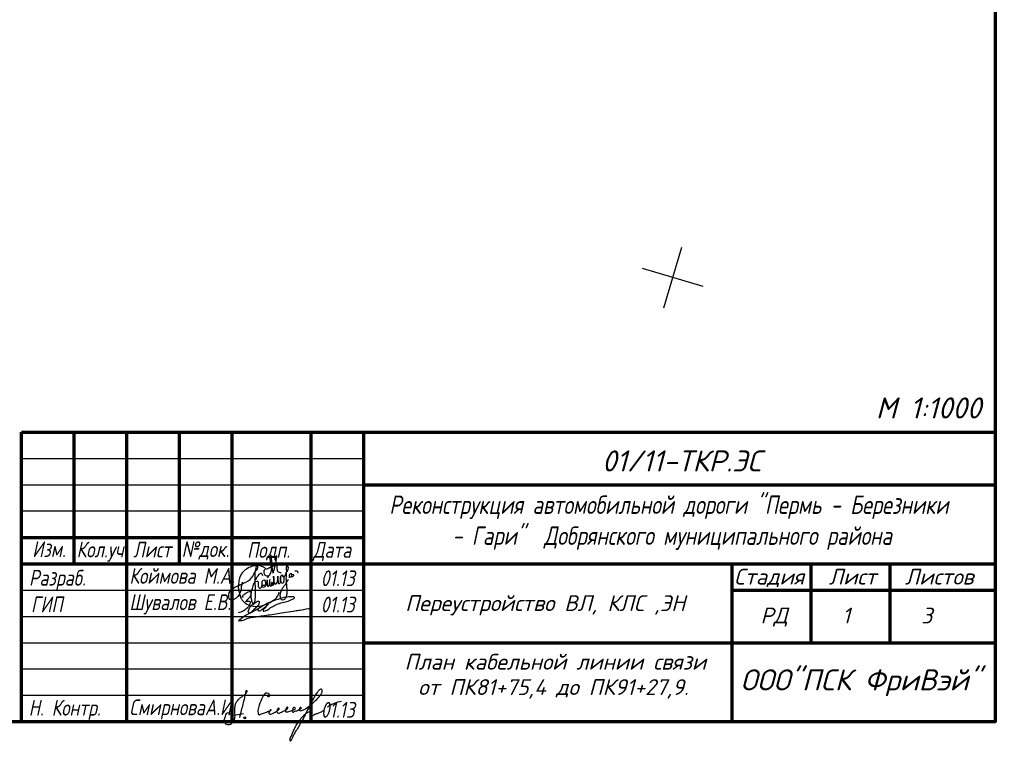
# Paper-space layout 'Лист1' of a CAD drawing. Header units: millimetres. Extents: x -631 to 411, y -3 to 286.
# Tile 11 of 12: x 224 to 411, y -3 to 134. Entities that reach past the tile are written whole.
import ezdxf
from ezdxf.enums import TextEntityAlignment as Align

# ---------------------------------------------------------------- set-up
doc = ezdxf.new("R2010")
doc.units = ezdxf.units.MM
doc.linetypes.add('CONTI', pattern=[0])
doc.layers.add('_Оформление', color=7, linetype='Continuous')
doc.layers.add('SETKR', color=2, linetype='CONTI')
doc.layers.add('ЛИНИЯ', color=7, linetype='Continuous', lineweight=18)
doc.layers.add('проект', color=7, linetype='Continuous', lineweight=80)
doc.layers.add('ЭЛЕКТРИКА', color=1, linetype='Continuous', lineweight=40, plot=False)
doc.styles.add('GPR', font='isocpeui.ttf', dxfattribs={"width": 0.8})
doc.styles.get("Standard").update_dxf_attribs({"font": 'isocpeui.ttf'})

# ---------------------------------------------------------------- blocks, each defined once
blk = doc.blocks.new('A$C14F24BE0')
at = {"lineweight": 30, "true_color": 0x0718b0}
blk.add_hatch(color=164, dxfattribs=at).paths.add_polyline_path([(2.59, -4.28, 1), (2.22, -4.28, 1)])
at = {"color": 164, "lineweight": 30, "true_color": 0x0718b0}
blk.add_line((0.23, -3.77), (2.15, -3.46), dxfattribs=at)
blk.add_circle((2.41, -4.28), 0.188, dxfattribs=at)
for points, knots in [([(-0.49, -3.72), (-0.4, -3.67), (-0.51, -3.26), (-1.23, -3.39), (-1.36, -4.15), (-1.69, -4.88), (-1.23, -5.5), (-0.44, -5.64), (0.2, -5.09), (0.57, -4.33), (0.54, -3.38), (0.5, -2.43), (0.63, -1.37), (1.37, -0.6), (2.2, 0.02), (2.73, 0.41), (2.92, 0.9), (2.57, 0.9), (2.59, 0.63), (2.47, 0.2), (2.22, -1.02), (1.82, -2.53), (1.51, -3.77), (1.4, -4.2)], [0, 0, 0, 0, 0.31279, 0.75166, 1.67129, 2.412495, 2.97956, 3.712448, 4.564632, 5.298338, 6.207276, 7.322922, 8.192226, 9.305227, 10.401145, 11.26622, 11.411446, 11.655096, 11.818609, 12.118108, 13.018743, 15.498507, 16.84405, 16.84405, 16.84405, 16.84405]), ([(6.77, 0.11), (6.76, 0.07), (6.73, -0.05), (6.74, -0.26), (6.95, -0.27), (7.15, -0.16), (7.12, 0.17), (6.85, 0.42), (6.2, 0.43), (5.61, -0.6), (5.24, -1.66), (4.83, -2.72), (4.92, -3.26), (4.94, -3.78), (5.56, -3.51), (6.12, -3.4), (6.78, -3.01), (7.25, -2.99), (7.43, -2.78), (7.27, -2.69), (7.14, -2.97), (7.03, -3.16), (6.94, -3.44), (7.19, -3.67), (7.69, -3.49), (8.14, -3.24), (8.59, -3), (8.8, -2.75), (8.98, -2.54), (8.76, -2.33), (8.62, -2.69), (8.51, -2.93), (8.48, -3.28), (8.82, -3.47), (9.28, -3.21), (9.87, -2.98), (10.27, -2.66), (10.67, -2.44), (10.51, -2.17), (10.3, -2.43), (10.18, -2.64), (10.03, -3.05), (10.56, -3.26), (11.12, -2.88), (11.7, -2.84), (12.08, -2.51), (11.85, -2.28), (11.43, -2.32), (11.57, -2.76), (11.34, -3.01), (11.54, -3.26), (11.93, -3), (12.42, -2.95), (12.75, -2.65), (13.32, -2.45), (12.88, -2.21), (12.76, -2.54), (12.68, -2.85), (13.05, -2.97), (13.47, -2.83), (14.22, -2.43), (15.07, -1.68), (16.11, -0.82), (16.75, 0.01), (17.11, 0.62), (17.14, 0.97), (16.98, 1.19), (16.59, 1.05), (16.17, 0.62), (15.66, -0.17), (15.12, -1.23), (14.28, -2.85), (13.34, -4.76), (12.36, -6.43), (11.67, -7.42), (11.47, -8.1), (11.25, -8.39), (11.12, -8.81), (10.9, -8.35), (11.33, -7.66), (11.76, -6.37), (12.54, -5.08), (13.32, -4.13), (13.8, -3.57), (14.22, -3.31), (14.52, -3.13), (14.9, -3.14), (14.87, -3.51), (14.86, -3.73), (14.92, -4.17), (15.59, -3.55), (16.14, -3.46), (16.83, -3.22), (17.2, -2.96), (17.39, -2.82)], [0, 0, 0, 0, 0.153221, 0.357613, 0.493352, 0.692414, 0.989555, 1.291204, 1.742475, 2.730709, 4.388355, 5.38085, 5.890004, 6.210585, 6.551316, 7.411083, 8.194482, 8.718166, 8.790248, 8.89267, 9.06287, 9.519825, 9.702443, 9.829766, 10.435215, 11.015499, 11.49759, 11.887822, 12.060708, 12.208429, 12.520036, 12.814383, 13.166868, 13.362181, 13.847388, 14.598378, 15.26698, 15.529718, 15.699557, 15.900859, 16.243469, 16.632814, 16.858518, 17.69493, 18.466617, 18.679008, 18.929614, 19.198499, 19.673231, 19.908465, 20.088794, 20.397375, 21.067588, 21.542627, 21.930537, 22.170782, 22.471297, 22.757892, 23.004436, 23.42, 24.091694, 25.523516, 26.827085, 28.102709, 28.675735, 28.89724, 29.125716, 29.34922, 29.98644, 30.948008, 32.136516, 33.563641, 36.408284, 38.532782, 39.355909, 40.072242, 40.473339, 40.729918, 40.841553, 41.667047, 43.020408, 44.981349, 46.112506, 46.72121, 47.181361, 47.566749, 47.800475, 48.112253, 48.4229, 48.579857, 49.244021, 49.968175, 50.605834, 51.320527, 51.320527, 51.320527, 51.320527]), ([(18.13, -2.16), (18.35, -2.03), (18.77, -1.77), (19.66, -1.46), (20.3, -1.14), (20.76, -1.14)], [0, 0, 0, 0, 0.757468, 1.46659, 2.831229, 2.831229, 2.831229, 2.831229])]:
    blk.add_open_spline(points, degree=3, knots=knots, dxfattribs=at)
blk = doc.blocks.new('A$C6218632A')
at = {"layer": 'ЭЛЕКТРИКА', "color": 0, "linetype": 'ByBlock', "lineweight": -2}
for points, knots in [([(6.36, 3.64), (6.34, 3.61), (6.28, 3.54), (6.16, 3.41), (6.14, 3.21), (6.16, 3.02), (6.19, 2.84), (6.24, 2.65), (6.37, 2.43), (6.71, 2.39), (7.05, 2.4), (7.35, 2.66), (7.5, 2.98), (7.6, 3.33), (7.64, 3.67), (7.53, 4.01), (7.52, 4.42), (7.42, 4.86), (7.43, 5.36), (7.26, 5.84), (7.5, 6.11), (7.44, 6.63), (7.64, 4.98), (7.6, 4.73), (7.91, 2.4), (8.05, 3.51), (8.26, 3.99), (8.4, 4.82), (8.52, 5.24), (8.71, 6.31), (8.16, 5.75), (8.51, 4.78), (8.64, 3.91), (8.69, 3.09), (9.18, 3.04), (9.46, 3.01)], [0, 0, 0, 0, 0.118708, 0.283153, 0.508507, 0.683718, 0.861871, 1.055389, 1.281684, 1.56958, 1.999735, 2.263254, 2.727804, 3.03837, 3.345159, 3.748428, 4.084118, 4.590028, 5.05489, 5.630673, 5.896078, 6.1185, 6.753042, 8.372403, 9.622969, 10.077373, 10.810653, 11.454077, 12.34475, 12.956405, 13.008846, 14.522349, 15.372925, 15.922063, 16.654094, 16.654094, 16.654094, 16.654094]), ([(2.03, 1.19), (1.96, 0.79), (1.79, -0.15), (1.58, -1.6), (-0.41, -2.66), (-0.69, -0.61), (0.77, 0.34), (2.4, 0.98), (3.94, 1.79), (4.45, 3.16), (5.1, 3.81), (4.95, 5.05), (4.52, 3.61), (4.41, 2.82), (4.43, 1.47), (4.48, 0.22), (4.56, -0.86), (4.46, -1.72), (4.48, -2.22), (4.21, -3.13), (3.84, -2.45), (3.84, -2.02), (3.7, -1.52), (3.72, -1.12), (3.75, -0.73), (3.85, -0.37), (4.03, 0.02), (4.13, 0.57), (4.43, 1.21), (4.73, 1.96), (5.09, 2.46), (5.66, 3.08), (5.82, 2.66), (5.9, 2.46)], [0, 0, 0, 0, 1.216621, 2.86, 4.494114, 5.503199, 7.547548, 9.093933, 10.97122, 12.45814, 13.183829, 13.892107, 14.667871, 15.870181, 16.997792, 18.479138, 19.702196, 20.248434, 20.972138, 21.575858, 21.938568, 22.632065, 23.04127, 23.45184, 23.813692, 24.214111, 24.564576, 25.103265, 25.878183, 26.701555, 27.423218, 27.986195, 28.483433, 28.483433, 28.483433, 28.483433]), ([(8.16, 4.33), (8, 4.25), (7.65, 4.05), (7.15, 3.91), (6.71, 3.58), (6.42, 3.82), (6.21, 3.94), (6.02, 4.08), (5.8, 4.17), (5.49, 4.3), (5.08, 4.34), (4.41, 4.28), (3.53, 4.09), (2.59, 3.54), (1.83, 2.81), (1.47, 1.87), (1.34, 1), (1.26, 0.15), (1.42, -0.55), (1.57, -1.22), (1.78, -1.85), (2.15, -2.39), (2.78, -2.99), (3.86, -3.41), (5.13, -3.47), (6.45, -3.13), (7.63, -2.51), (8.77, -1.75), (8.97, -0.99), (9.04, -0.7)], [0, 0, 0, 0, 0.550224, 1.191183, 1.622114, 1.939836, 2.19685, 2.348396, 2.641954, 2.905273, 3.358709, 3.86517, 4.910957, 6.036244, 7.099431, 7.97607, 9.014585, 9.751213, 10.50375, 11.158115, 11.811474, 12.458613, 13.119138, 14.38981, 15.828036, 16.881878, 18.42347, 19.87406, 20.731176, 20.731176, 20.731176, 20.731176]), ([(7.71, 0.86), (7.75, 0.84), (7.82, 0.79), (7.83, 0.91), (7.84, 0.98), (7.79, 1.05), (7.74, 1.12), (7.63, 1.12), (7.56, 1.01), (7.58, 0.9), (7.55, 0.74), (7.65, 0.64), (7.76, 0.57), (7.89, 0.55), (7.97, 0.68), (8.04, 0.8), (8.07, 0.93), (8.06, 1.12), (8.07, 1.31), (8.05, 1.55), (8.06, 1.74), (8.02, 1.97), (7.98, 2.64), (8.05, 1.82), (8.05, 1.56), (8.06, 1.4), (8.06, 1.25), (8.09, 1.08), (8.16, 0.96), (8.24, 0.87), (8.41, 0.73), (8.66, 1.02), (8.74, 1.31), (8.81, 1.66), (8.83, 1.91), (8.8, 2.49), (8.83, 2.13), (8.81, 1.94), (8.82, 1.71), (8.84, 1.49), (8.84, 1.3), (8.88, 1.14), (8.89, 0.94), (9.05, 0.95), (9.22, 0.91), (9.34, 1.26), (9.3, 1.56), (9.33, 1.91), (9.25, 2.22), (9.53, 2.52), (9.74, 2.42), (9.86, 2.22), (9.84, 2.55), (9.43, 2.47), (9.3, 2.21), (9.32, 1.94), (9.31, 1.64), (9.29, 1.34), (9.45, 1.13), (9.65, 0.94), (9.89, 1.1), (9.96, 1.27), (10, 1.46), (10.05, 1.69), (10.02, 1.94), (9.99, 2.1), (9.95, 2.24), (9.86, 2.28), (9.77, 2.42), (9.75, 2.27), (9.82, 2.18), (9.96, 2.21), (10.05, 2.3), (10.2, 2.36), (10.24, 2.54), (10.34, 2.72), (10.37, 2.88), (10.43, 3.06), (10.55, 3.18), (10.7, 3.38), (10.77, 3.68), (10.91, 4.06), (10.44, 4.38), (10.43, 4.01), (10.4, 3.75), (10.44, 3.42), (10.44, 3.11), (10.39, 2.78), (10.41, 2.45), (10.36, 2.08), (10.35, 1.73), (10.41, 1.41), (10.41, 1.11), (10.43, 0.84), (10.45, 0.53), (10.47, 0.23), (10.52, -0.13), (10.53, -0.51), (10.52, -0.91), (10.46, -1.33), (10.3, -1.78), (10.03, -2.24), (9.44, -2.27), (9.31, -1.82), (9.26, -1.45), (9.27, -1.03), (9.39, -0.66), (9.55, -0.32), (9.7, 0), (9.87, 0.29), (10.08, 0.54), (10.35, 0.81), (10.53, 1.27), (10.74, 1.57), (10.86, 1.75)], [0, 0, 0, 0, 0.112047, 0.194924, 0.263254, 0.34956, 0.411074, 0.535381, 0.597512, 0.765688, 0.877502, 1.055198, 1.133063, 1.267261, 1.4052, 1.531064, 1.692114, 1.797318, 2.100324, 2.273725, 2.508879, 2.64738, 3.054804, 3.701914, 3.811019, 3.915461, 4.151835, 4.284388, 4.419739, 4.551836, 4.650087, 5.054369, 5.312583, 5.645619, 6.017608, 6.359419, 6.548212, 6.733226, 7.029984, 7.199114, 7.385571, 7.586763, 7.770319, 7.795181, 8.029342, 8.207128, 8.749797, 8.957039, 9.260919, 9.700134, 9.735704, 9.949679, 10.042887, 10.420575, 10.696721, 10.908513, 11.207826, 11.610088, 11.724501, 12.031879, 12.283874, 12.438323, 12.571216, 12.873349, 13.150563, 13.298389, 13.374297, 13.564905, 13.632381, 13.729137, 13.831553, 13.965102, 14.090678, 14.215073, 14.4204, 14.59231, 14.81698, 14.915667, 15.161749, 15.31149, 15.658681, 16.085535, 16.432665, 16.631066, 16.918543, 17.29932, 17.618537, 17.849443, 18.27685, 18.601425, 18.986076, 19.303314, 19.575951, 19.892478, 20.131507, 20.493425, 20.79769, 21.231918, 21.61385, 22.012982, 22.469598, 23.081108, 23.508948, 23.843257, 24.320163, 24.6876, 25.07669, 25.46302, 25.822922, 26.141993, 26.47151, 26.807894, 27.255978, 27.913388, 27.913388, 27.913388, 27.913388]), ([(6.92, 1.97), (6.93, 2), (6.94, 2.08), (6.94, 2.18), (6.94, 2.3), (7.02, 2.37), (7.08, 2.35), (7.1, 2.34)], [0, 0, 0, 0, 0.0785862, 0.242986, 0.3060295, 0.4223142, 0.4868299, 0.4868299, 0.4868299, 0.4868299]), ([(11.08, 2.11), (11.07, 2.18), (11.04, 2.32), (11.04, 2.56), (11.09, 2.83), (11.31, 2.87), (11.43, 2.75), (11.39, 2.65), (11.35, 2.44), (11.4, 2.53), (11.48, 2.59), (11.6, 2.66), (11.73, 2.64), (11.77, 2.55), (11.85, 2.47), (11.76, 2.38), (11.72, 2.26), (11.59, 2.22), (11.44, 2.17), (11.3, 2.15), (11.15, 2.14), (11.05, 2.11), (10.95, 2.12), (10.93, 2.06), (10.92, 2.04)], [0, 0, 0, 0, 0.203114, 0.443788, 0.738793, 0.892148, 1.011452, 1.16472, 1.294079, 1.312018, 1.436857, 1.609751, 1.70903, 1.800525, 1.876218, 2.001803, 2.102334, 2.263861, 2.37303, 2.576259, 2.689773, 2.803296, 2.893038, 2.964801, 2.964801, 2.964801, 2.964801]), ([(12.01, 3.3), (12.09, 3.32), (12.27, 3.37), (12.51, 3.28), (12.65, 3.08), (12.58, 2.97), (12.54, 2.91)], [0, 0, 0, 0, 0.2515771, 0.5409778, 0.7122563, 0.9029155, 0.9029155, 0.9029155, 0.9029155]), ([(4.39, 1.12), (4.52, 1.23), (4.69, 1.36), (4.98, 1.42), (5.11, 1.25), (5.09, 1.06), (5.04, 0.85), (5.06, 0.62), (5.07, 0.37), (5.15, 0.16), (5.33, 0.02), (5.56, 0.08), (5.75, 0.29), (5.86, 0.63), (5.79, 1.03), (5.8, 1.43), (6.17, 1.7), (6.46, 1.37), (6.45, 1.02), (6.45, 0.68), (6.45, 0.37), (6.23, 0.16), (6.02, 0.19), (5.83, 0.23), (5.79, 0.38), (5.76, 0.67), (6.23, 0.58), (6.52, 0.71), (6.73, 0.92), (6.82, 1.19), (6.77, 1.89), (6.81, 1.18), (6.74, 0.9), (6.76, 0.65), (6.79, 0.49), (6.87, 0.4), (6.98, 0.42), (7.11, 0.47), (7.14, 0.62), (7.21, 0.76), (7.21, 0.92), (7.23, 1.04), (7.26, 1.16), (7.26, 1.28), (7.26, 1.42), (7.28, 1.55), (7.27, 1.84), (7.25, 1.44), (7.25, 1.28), (7.25, 1.14), (7.25, 1.06), (7.25, 1.02), (7.25, 0.92), (7.25, 0.77), (7.26, 0.6), (7.34, 0.4), (7.48, 0.46), (7.58, 0.51)], [0, 0, 0, 0, 0.496119, 0.651509, 0.822656, 1.020696, 1.200838, 1.472307, 1.717279, 1.943141, 2.143103, 2.330431, 2.592975, 2.945138, 3.372415, 3.787425, 4.112224, 4.44068, 4.834392, 5.149905, 5.488589, 5.712148, 5.972129, 6.113542, 6.213496, 6.399091, 6.854329, 7.154318, 7.39061, 7.684081, 8.129512, 8.574943, 8.892635, 9.134623, 9.310707, 9.363216, 9.47464, 9.604325, 9.737043, 9.890018, 10.084944, 10.197839, 10.275861, 10.434465, 10.583035, 10.68275, 10.860739, 11.113365, 11.317518, 11.465995, 11.521675, 11.558792, 11.595913, 11.809299, 12.006538, 12.119562, 12.375391, 12.375391, 12.375391, 12.375391])]:
    blk.add_open_spline(points, degree=3, knots=knots, dxfattribs=at)
blk = doc.blocks.new('A$C54C13FF2')
at = {"color": 182, "lineweight": 30}
for points, knots in [([(0.77, 4.58), (0.85, 4.6), (0.97, 4.63), (0.84, 4.51), (0.77, 4.57), (0.73, 4.69), (0.97, 4.92), (1.24, 5.15), (1.64, 5.46), (2, 5.53), (2.28, 5.64), (2.47, 5.51), (2.4, 5.19), (2.34, 4.79), (2.03, 4.33), (1.65, 3.98), (1.49, 3.73), (1.35, 3.61), (1.36, 3.71), (1.54, 3.68), (1.74, 3.8), (2.02, 3.79), (2.36, 3.62), (2.13, 3.08), (1.83, 2.54), (1.19, 2.01), (0.55, 1.68), (0.16, 1.58), (0, 1.54)], [0, 0, 0, 0, 0.144816, 0.240176, 0.309233, 0.378382, 0.62109, 1.127388, 1.559392, 2.061245, 2.251565, 2.417324, 2.630671, 3.138748, 3.667492, 4.230133, 4.648637, 4.66273, 4.699155, 4.824553, 5.091414, 5.41419, 5.649534, 6.060514, 6.795844, 7.695243, 8.4424, 8.924507, 8.924507, 8.924507, 8.924507]), ([(4.46, 2.69), (4.36, 2.67), (4.15, 2.63), (3.94, 2.4), (3.72, 2.25), (3.69, 1.98), (3.98, 1.89), (4.39, 2.02), (4.79, 2.5), (5.41, 2.76), (5.52, 3.19), (5.77, 3.2), (5.69, 3.15), (5.62, 3.02), (5.34, 2.83), (5.13, 2.46), (4.79, 2.26), (4.72, 2.04), (4.72, 1.94), (4.72, 1.83), (4.99, 1.89), (5.42, 1.95), (5.94, 2.43), (6.53, 2.75), (7.03, 3.02), (8.05, 3.5), (9.27, 3.56), (10.19, 4.16), (10.59, 4.22), (10.77, 4.6), (9.83, 4.62), (8.98, 4.52), (7.32, 4.08), (5.38, 3.34), (2.85, 1.65), (1.33, 1.17), (-0.01, -0.02), (0.24, 0.08), (0.6, -0.01), (1.77, 0.56), (3.55, 0.82), (6.14, 1.22), (8.66, 1.57), (10.66, 1.92), (12.26, 2.1), (13.17, 2.39), (13.78, 2.39)], [0, 0, 0, 0, 0.29858, 0.633476, 0.902137, 1.086957, 1.289204, 1.656644, 2.346306, 3.125394, 3.508101, 3.561159, 3.602142, 3.683917, 4.04915, 4.522294, 4.980436, 5.13351, 5.206596, 5.277818, 5.41872, 5.815913, 6.767082, 7.340938, 7.85738, 8.447832, 10.736442, 11.336769, 11.705826, 11.87945, 12.357395, 13.547075, 15.135573, 17.179771, 19.933214, 23.650458, 23.701113, 23.773834, 24.156681, 25.108478, 27.209493, 29.784304, 32.857291, 34.888328, 35.860335, 37.68574, 37.68574, 37.68574, 37.68574]), ([(1.99, 2.13), (1.95, 1.94), (2.28, 2.95), (2.8, 3.1), (3.26, 3.59), (3.83, 3.87), (4.1, 3.39), (3.56, 2.77), (3.09, 2.21), (2.55, 1.78), (2.3, 1.51), (1.96, 1.44), (1.84, 1.8), (1.99, 2.04), (2.02, 2.22), (2.04, 2.28)], [0, 0, 0, 0, 0.580362, 1.313295, 2.149647, 2.566363, 2.821987, 3.502335, 4.656923, 5.1745, 5.551264, 5.7689, 6.051946, 6.413741, 6.602979, 6.602979, 6.602979, 6.602979])]:
    blk.add_open_spline(points, degree=3, knots=knots, dxfattribs=at)
blk = doc.blocks.new('BL_333')
at = {"color": 0}
for p, q in [((0, -6), (0, 6)), ((-6, 0), (6, 0))]:
    blk.add_line(p, q, dxfattribs=at)

psp = doc.layouts.new('Лист1')

# ---------------------------------------------------------------- linework, layer by layer
at = {"layer": '_Оформление', "color": 0, "linetype": 'Continuous', "lineweight": 70}
for p, q in [((224.25, 55.59), (409.25, 55.59)), ((224.25, 0.59), (224.25, 55.59)), ((234.25, 30.59), (234.25, 55.59)), ((244.25, 0.59), (244.25, 55.59)), ((254.25, 30.59), (254.25, 55.59)), ((264.25, 0.59), (264.25, 55.59)), ((279.25, 0.59), (279.25, 55.59)), ((289.25, 0.59), (289.25, 55.59)), ((289.25, 45.59), (409.25, 45.59)), ((224.25, 35.59), (289.25, 35.59)), ((224.25, 30.59), (409.25, 30.59)), ((359.25, 0.59), (359.25, 30.59)), ((374.25, 15.59), (374.25, 30.59)), ((389.25, 15.59), (389.25, 30.59)), ((359.25, 25.59), (409.25, 25.59)), ((289.25, 15.59), (409.25, 15.59)), ((224.25, 0.59), (409.25, 0.59))]:
    psp.add_line(p, q, dxfattribs=at)
at = {"layer": '_Оформление', "color": 0}
for p, q in [((409.25, 0.59), (409.25, 55.59)), ((224.25, 50.59), (289.25, 50.59)), ((224.25, 45.59), (289.25, 45.59)), ((289.25, 40.59), (224.25, 40.59)), ((224.25, 25.59), (289.25, 25.59)), ((224.25, 20.59), (289.25, 20.59)), ((224.25, 15.59), (289.25, 15.59)), ((224.25, 10.59), (289.25, 10.59)), ((224.25, 5.59), (289.25, 5.59))]:
    psp.add_line(p, q, dxfattribs=at)
at = {"layer": '_Оформление', "lineweight": 70, "ltscale": 200}
psp.add_lwpolyline([(409.25, 286.47), (-630.97, 286.47), (-630.97, 0.59), (409.25, 0.59)], close=True, dxfattribs=at)

# ---------------------------------------------------------------- block references
at = {"color": 0, "linetype": 'ByBlock', "lineweight": -2}
psp.add_blockref('A$C6218632A', (264.12, 25.91), dxfattribs=at)
at = {"color": 0}
psp.add_blockref('A$C54C13FF2', (265.42, 19.72), dxfattribs=at)
at = {"layer": '_Оформление', "color": 0}
psp.add_blockref('A$C14F24BE0', (264.25, 5.59), dxfattribs=at)
at = {"layer": 'SETKR', "color": 82, "rotation": 73.41206077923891}
psp.add_blockref('BL_333', (347.93, 84.98), dxfattribs=at)

# ---------------------------------------------------------------- texts
at = {"layer": '_Оформление', "color": 0, "lineweight": -3, "width": 0.8}
for s, p in [('Изм.  ', (226.29, 31.86)), ('Кол.уч.  ', (234.71, 31.79)), ('Лист ', (245.46, 31.79)), ('№док.  ', (254.67, 31.86)), ('Подп.', (267.1, 31.71)), ('Дата', (279.63, 31.72)), ('Коймова М.А.', (244.74, 26.78)), ('Разраб.', (225.68, 26.42)), ('01.13', (281.1, 26.33)), ('ГИП', (226.05, 21.37)), ('Шувалов Е.В. ', (244.74, 21.78)), ('01.13', (281.1, 21.33)), ('Н. Контр.', (225.62, 1.72)), ('СмирноваА.И.', (244.74, 1.81)), ('01.13', (281.1, 1.33))]:
    psp.add_text(s, height=3, dxfattribs=at).set_placement(p)
at = {"layer": '_Оформление', "color": 0, "lineweight": -3}
for s, height, p in [('Стадия', 3, (359.6, 26.63)), ('Лист  ', 3, (377.57, 26.63)), ('Листов', 3, (392.03, 26.63)), ('РД', 3, (364.6, 19.26)), ('1', 3, (380.13, 19.24)), ('3', 3, (395.13, 19.24)), ('ООО"ПСК ФриВэй" ', 4, (360.81, 6.52))]:
    psp.add_text(s, height=height, dxfattribs=at).set_placement(p)
at = {"layer": 'ЛИНИЯ', "color": 0, "linetype": 'ByBlock', "style": 'GPR'}
for s, p in [('План кабельной линии связи', (325.64, 10.46)), ('от ПК81+75,4 до ПК91+27,9.', (325.27, 5.65))]:
    psp.add_text(s, height=3, dxfattribs=at).set_placement(p, align=Align.CENTER)
at = {"layer": 'проект', "color": 0, "lineweight": -3}
for s, height, p in [('М 1:1000', 4, (386.51, 58.19)), ('01/11-ТКР.ЭС', 4, (334.5, 48.12)), ('Переустройство ВЛ, КЛС ,ЭН', 3, (297.12, 21.6))]:
    psp.add_text(s, height=height, dxfattribs=at).set_placement(p)
at = {"layer": 'проект', "color": 0, "lineweight": -3, "width": 0.8}
for s, p in [('Реконструкция автомобильной дороги "Пермь - Березники', (294.1, 40.05)), (' - Гари"  Добрянского муниципального района', (304.3, 34.17))]:
    psp.add_text(s, height=3.5, dxfattribs=at).set_placement(p)

doc.saveas('drawing.dxf')
